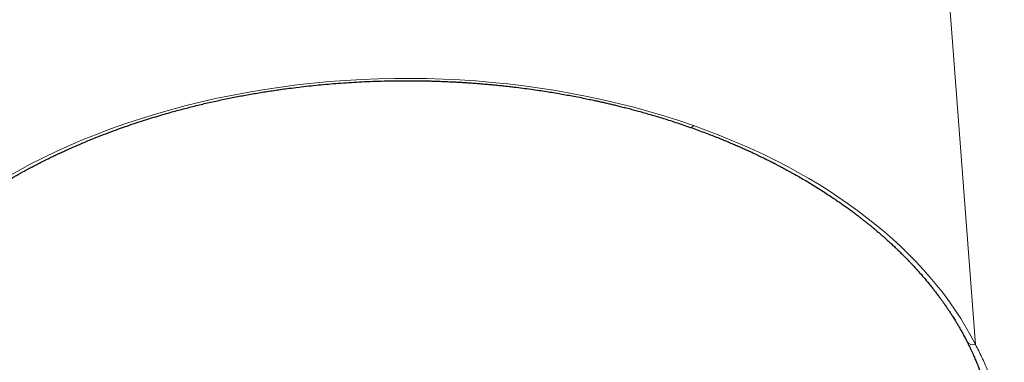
# Model space of a CAD drawing. Header units: millimetres. Extents: x 8 to 533, y 12 to 438.
# Tile 94 of 105: x 272.45 to 292.94, y 378.47 to 385.61. Entities that reach past the tile are written whole.
import ezdxf

# ---------------------------------------------------------------- set-up
doc = ezdxf.new("R2010")
doc.units = ezdxf.units.MM

msp = doc.modelspace()

# ---------------------------------------------------------------- linework, layer by layer
at = {"color": 252, "linetype": 'Continuous', "lineweight": 0}
msp.add_line((292.336, 378.843), (291.684, 387.38), dxfattribs=at)
for centre, radius, start, end in [((286.405, 383.441), 0.0749, 267.8485, 328.2612), ((292.288, 378.991), 0.155, 213.1106, 288.0605)]:
    msp.add_arc(centre, radius, start, end, dxfattribs=at)
for start_param, end_param in [(1.070796, 2.826322), (0.31527, 1.070796)]:
    msp.add_ellipse((280.499, 376.352), major_axis=(12.45, 0), ratio=0.645243, start_param=start_param, end_param=end_param, dxfattribs=at)
at = {"color": 7, "linetype": 'Continuous', "lineweight": 30}
for points, knots in [([(268.841, 378.906), (268.849, 378.92), (268.862, 378.947), (268.883, 378.987), (268.904, 379.027), (268.927, 379.069), (268.953, 379.117), (268.984, 379.172), (269.02, 379.234), (269.054, 379.291), (269.085, 379.343), (269.113, 379.389), (269.143, 379.435), (269.172, 379.481), (269.199, 379.522), (269.223, 379.559), (269.244, 379.59), (269.26, 379.615), (269.273, 379.633), (269.281, 379.644), (269.288, 379.654), (269.293, 379.662), (269.297, 379.668), (269.301, 379.673), (269.305, 379.68), (269.311, 379.688), (269.318, 379.697), (269.327, 379.71), (269.339, 379.727), (269.353, 379.748), (269.371, 379.772), (269.393, 379.803), (269.421, 379.841), (269.454, 379.885), (269.488, 379.93), (269.522, 379.974), (269.574, 380.041), (269.646, 380.131), (269.719, 380.217), (269.771, 380.278), (269.801, 380.313), (269.832, 380.348), (269.861, 380.381), (269.887, 380.41), (269.909, 380.434), (269.928, 380.456), (269.945, 380.474), (269.96, 380.49), (269.972, 380.502), (269.981, 380.513), (269.99, 380.522), (269.999, 380.532), (270.012, 380.545), (270.027, 380.561), (270.045, 380.58), (270.066, 380.602), (270.091, 380.628), (270.122, 380.66), (270.157, 380.696), (270.196, 380.735), (270.236, 380.774), (270.278, 380.815), (270.323, 380.859), (270.37, 380.903), (270.419, 380.949), (270.469, 380.994), (270.518, 381.04), (270.565, 381.081), (270.608, 381.119), (270.65, 381.156), (270.691, 381.191), (270.731, 381.225), (270.77, 381.258), (270.809, 381.291), (270.848, 381.323), (270.888, 381.355), (270.928, 381.387), (270.961, 381.413), (270.986, 381.433), (271.002, 381.447), (271.016, 381.458), (271.028, 381.467), (271.038, 381.475), (271.05, 381.484), (271.066, 381.496), (271.086, 381.512), (271.111, 381.531), (271.166, 381.572), (271.248, 381.634), (271.345, 381.704), (271.429, 381.764), (271.502, 381.815), (271.578, 381.867), (271.66, 381.923), (271.75, 381.982), (271.847, 382.045), (271.939, 382.103), (272.024, 382.155), (272.1, 382.202), (272.18, 382.25), (272.261, 382.297), (272.341, 382.343), (272.417, 382.386), (272.489, 382.426), (272.553, 382.462), (272.611, 382.493), (272.662, 382.52), (272.709, 382.545), (272.752, 382.568), (272.787, 382.586), (272.814, 382.6), (272.834, 382.61), (272.85, 382.618), (272.862, 382.624), (272.874, 382.63), (272.888, 382.638), (272.908, 382.648), (272.934, 382.661), (272.965, 382.676), (273, 382.694), (273.051, 382.719), (273.118, 382.752), (273.202, 382.792), (273.291, 382.834), (273.387, 382.878), (273.487, 382.924), (273.592, 382.97), (273.702, 383.018), (273.814, 383.065), (273.959, 383.125), (274.133, 383.194), (274.338, 383.272), (274.532, 383.343), (274.716, 383.408), (274.89, 383.466), (275.062, 383.522), (275.234, 383.576), (275.406, 383.627), (275.61, 383.686), (275.847, 383.75), (276.117, 383.819), (276.39, 383.884), (276.665, 383.944), (276.94, 384), (277.216, 384.051), (277.492, 384.098), (277.77, 384.141), (278.024, 384.176), (278.253, 384.205), (278.458, 384.228), (278.663, 384.249), (278.869, 384.268), (279.078, 384.285), (279.291, 384.3), (279.511, 384.313), (279.738, 384.323), (279.971, 384.331), (280.167, 384.335), (280.322, 384.337), (280.434, 384.338), (280.542, 384.338), (280.646, 384.338), (280.749, 384.337), (280.85, 384.335), (280.95, 384.333), (281.044, 384.331), (281.126, 384.328), (281.198, 384.326), (281.26, 384.323), (281.324, 384.321), (281.395, 384.317), (281.476, 384.313), (281.567, 384.309), (281.665, 384.303), (281.769, 384.296), (281.879, 384.288), (281.989, 384.28), (282.098, 384.271), (282.206, 384.262), (282.315, 384.251), (282.423, 384.241), (282.529, 384.23), (282.632, 384.218), (282.761, 384.203), (282.912, 384.184), (283.085, 384.161), (283.249, 384.137), (283.405, 384.114), (283.554, 384.09), (283.699, 384.065), (283.841, 384.04), (283.984, 384.013), (284.129, 383.985), (284.247, 383.961), (284.334, 383.943), (284.394, 383.93), (284.459, 383.916), (284.529, 383.9), (284.606, 383.883), (284.689, 383.864), (284.778, 383.843), (284.872, 383.82), (284.971, 383.796), (285.075, 383.769), (285.184, 383.741), (285.298, 383.71), (285.417, 383.677), (285.543, 383.641), (285.674, 383.603), (285.811, 383.562), (285.952, 383.517), (286.098, 383.47), (286.249, 383.42), (286.35, 383.384), (286.402, 383.366)], [0, 0, 0, 0, 0.003239, 0.006255, 0.009315, 0.012524, 0.015883, 0.020506, 0.025339, 0.030365, 0.033903, 0.03753, 0.041247, 0.04494, 0.048381, 0.051051, 0.053541, 0.055852, 0.056937, 0.057881, 0.058637, 0.059277, 0.059673, 0.06007, 0.060592, 0.061239, 0.062012, 0.062911, 0.064352, 0.066031, 0.067947, 0.0701, 0.073563, 0.077148, 0.08075, 0.084369, 0.088007, 0.097175, 0.106453, 0.109392, 0.112341, 0.115295, 0.118061, 0.120546, 0.122562, 0.124345, 0.125896, 0.127215, 0.128302, 0.129157, 0.129824, 0.130644, 0.131759, 0.133149, 0.13477, 0.136623, 0.138706, 0.141511, 0.144649, 0.14809, 0.151505, 0.154802, 0.158938, 0.162871, 0.1666, 0.170939, 0.174965, 0.178677, 0.182075, 0.185257, 0.188445, 0.191646, 0.194592, 0.19755, 0.200519, 0.203499, 0.206491, 0.20942, 0.21084, 0.212067, 0.213103, 0.213947, 0.214609, 0.215367, 0.216549, 0.218042, 0.219846, 0.22196, 0.22981, 0.237421, 0.24241, 0.247314, 0.252448, 0.257905, 0.263969, 0.270388, 0.277163, 0.281899, 0.286793, 0.291848, 0.297054, 0.302102, 0.306822, 0.311213, 0.315276, 0.318638, 0.321737, 0.324572, 0.327144, 0.329452, 0.330819, 0.331991, 0.332928, 0.333629, 0.334201, 0.33497, 0.336181, 0.337706, 0.339545, 0.341684, 0.343935, 0.348507, 0.353281, 0.358521, 0.363984, 0.369671, 0.375581, 0.381714, 0.388033, 0.394305, 0.405584, 0.416581, 0.427295, 0.436622, 0.445724, 0.454603, 0.463406, 0.472209, 0.481013, 0.494459, 0.507906, 0.521353, 0.534801, 0.54825, 0.561459, 0.574669, 0.587879, 0.60109, 0.610699, 0.620307, 0.629916, 0.639526, 0.649218, 0.65912, 0.669231, 0.679831, 0.690653, 0.701695, 0.706978, 0.712202, 0.717208, 0.721994, 0.72656, 0.731472, 0.736101, 0.740447, 0.744511, 0.747505, 0.750329, 0.753216, 0.756308, 0.760257, 0.764497, 0.769027, 0.773849, 0.778961, 0.784363, 0.789226, 0.794302, 0.799445, 0.804494, 0.809448, 0.814307, 0.81907, 0.827557, 0.835724, 0.843572, 0.850894, 0.857947, 0.864872, 0.871683, 0.878382, 0.88562, 0.89272, 0.895472, 0.89835, 0.901508, 0.904946, 0.908735, 0.912815, 0.917185, 0.921846, 0.926798, 0.931944, 0.937371, 0.943079, 0.949067, 0.955466, 0.962157, 0.969141, 0.976417, 0.983985, 0.991846, 1, 1, 1, 1]), ([(286.402, 383.366), (286.45, 383.349), (286.545, 383.315), (286.684, 383.264), (286.815, 383.214), (286.94, 383.165), (287.057, 383.118), (287.167, 383.073), (287.269, 383.029), (287.366, 382.988), (287.457, 382.948), (287.543, 382.909), (287.623, 382.873), (287.697, 382.838), (287.766, 382.806), (287.828, 382.776), (287.884, 382.749), (287.934, 382.725), (287.979, 382.703), (288.016, 382.684), (288.046, 382.669), (288.069, 382.658), (288.088, 382.648), (288.105, 382.639), (288.118, 382.633), (288.128, 382.627), (288.14, 382.622), (288.154, 382.614), (288.172, 382.605), (288.194, 382.594), (288.218, 382.581), (288.247, 382.566), (288.281, 382.548), (288.322, 382.526), (288.365, 382.503), (288.413, 382.477), (288.464, 382.449), (288.517, 382.42), (288.631, 382.356), (288.803, 382.257), (289.029, 382.119), (289.208, 382.005), (289.343, 381.915), (289.435, 381.853), (289.524, 381.792), (289.609, 381.732), (289.689, 381.674), (289.765, 381.619), (289.835, 381.566), (289.899, 381.518), (289.957, 381.472), (290.014, 381.428), (290.07, 381.383), (290.127, 381.337), (290.186, 381.289), (290.247, 381.238), (290.307, 381.187), (290.364, 381.138), (290.411, 381.097), (290.448, 381.064), (290.478, 381.038), (290.508, 381.01), (290.542, 380.979), (290.577, 380.947), (290.613, 380.914), (290.648, 380.88), (290.686, 380.844), (290.726, 380.806), (290.765, 380.768), (290.805, 380.728), (290.844, 380.689), (290.883, 380.65), (290.918, 380.614), (290.946, 380.585), (290.968, 380.562), (290.983, 380.547), (290.995, 380.534), (291.005, 380.523), (291.012, 380.515), (291.02, 380.506), (291.031, 380.496), (291.044, 380.481), (291.063, 380.46), (291.088, 380.434), (291.116, 380.402), (291.145, 380.37), (291.173, 380.338), (291.214, 380.292), (291.265, 380.233), (291.326, 380.16), (291.385, 380.089), (291.439, 380.02), (291.491, 379.954), (291.54, 379.89), (291.579, 379.838), (291.608, 379.798), (291.627, 379.772), (291.646, 379.746), (291.664, 379.72), (291.681, 379.697), (291.694, 379.678), (291.704, 379.664), (291.712, 379.653), (291.719, 379.642), (291.726, 379.631), (291.736, 379.617), (291.747, 379.6), (291.761, 379.58), (291.778, 379.555), (291.797, 379.526), (291.817, 379.495), (291.838, 379.463), (291.861, 379.427), (291.885, 379.389), (291.909, 379.35), (291.931, 379.314), (291.951, 379.28), (291.97, 379.249), (291.988, 379.218), (292.007, 379.185), (292.027, 379.15), (292.049, 379.111), (292.072, 379.069), (292.095, 379.026), (292.117, 378.984), (292.138, 378.944), (292.151, 378.918), (292.157, 378.906)], [0, 0, 0, 0, 0.017936, 0.035127, 0.051573, 0.067277, 0.082241, 0.096217, 0.10948, 0.122032, 0.133873, 0.145199, 0.15579, 0.165646, 0.174768, 0.183155, 0.190679, 0.197495, 0.203604, 0.20899, 0.212598, 0.215752, 0.218453, 0.220702, 0.222497, 0.223839, 0.225083, 0.227109, 0.229765, 0.232768, 0.236092, 0.239738, 0.244854, 0.250494, 0.256656, 0.263341, 0.270548, 0.278276, 0.286244, 0.319575, 0.353123, 0.386888, 0.401427, 0.415989, 0.430159, 0.443758, 0.456785, 0.469241, 0.481126, 0.49152, 0.501434, 0.510897, 0.520484, 0.530425, 0.540719, 0.55154, 0.562648, 0.573135, 0.582739, 0.588324, 0.593587, 0.599236, 0.60558, 0.612619, 0.619017, 0.625897, 0.633261, 0.641107, 0.649042, 0.656568, 0.664912, 0.672687, 0.679894, 0.68653, 0.69006, 0.693259, 0.69587, 0.697889, 0.699315, 0.700801, 0.702957, 0.705782, 0.709278, 0.715271, 0.721468, 0.727694, 0.733951, 0.740237, 0.75438, 0.768472, 0.78214, 0.795375, 0.807552, 0.819648, 0.831967, 0.836867, 0.841801, 0.84677, 0.85169, 0.85601, 0.859628, 0.862171, 0.864197, 0.865828, 0.867858, 0.870433, 0.873552, 0.877215, 0.881874, 0.887192, 0.89316, 0.899209, 0.904988, 0.912732, 0.919932, 0.926587, 0.932696, 0.93826, 0.943663, 0.94952, 0.955839, 0.962954, 0.970576, 0.978528, 0.986117, 0.993274, 1, 1, 1, 1]), ([(292.157, 378.906), (292.169, 378.883), (292.191, 378.838), (292.223, 378.772), (292.252, 378.711), (292.278, 378.654), (292.301, 378.602), (292.322, 378.554), (292.34, 378.511), (292.356, 378.473), (292.369, 378.441), (292.381, 378.411), (292.391, 378.386), (292.399, 378.364), (292.406, 378.346), (292.412, 378.331), (292.416, 378.319), (292.42, 378.31), (292.424, 378.3), (292.427, 378.291), (292.431, 378.28), (292.437, 378.263), (292.445, 378.241), (292.455, 378.215), (292.465, 378.187), (292.475, 378.157), (292.486, 378.125), (292.497, 378.092), (292.507, 378.06), (292.518, 378.027), (292.528, 377.994), (292.538, 377.961), (292.548, 377.926), (292.558, 377.891), (292.568, 377.856), (292.577, 377.823), (292.585, 377.792), (292.592, 377.766), (292.597, 377.745), (292.602, 377.728), (292.605, 377.714), (292.608, 377.701), (292.612, 377.687), (292.616, 377.669), (292.621, 377.647), (292.627, 377.62), (292.634, 377.588), (292.642, 377.551), (292.65, 377.512), (292.659, 377.466), (292.669, 377.414), (292.679, 377.355), (292.69, 377.291), (292.698, 377.235), (292.703, 377.2), (292.705, 377.188)], [0, 0, 0, 0, 0.041233, 0.079853, 0.115874, 0.149311, 0.180173, 0.208472, 0.234215, 0.255573, 0.274793, 0.29188, 0.306836, 0.319663, 0.330365, 0.338942, 0.345409, 0.350957, 0.356352, 0.361594, 0.366836, 0.377133, 0.390281, 0.406278, 0.422158, 0.440102, 0.458999, 0.477959, 0.496984, 0.516073, 0.535226, 0.554444, 0.574648, 0.594923, 0.615271, 0.635403, 0.653466, 0.669133, 0.680632, 0.690378, 0.698372, 0.704873, 0.71209, 0.723386, 0.736382, 0.750214, 0.77, 0.791231, 0.813906, 0.838168, 0.869535, 0.903619, 0.940425, 0.979884, 1, 1, 1, 1])]:
    msp.add_open_spline(points, degree=3, knots=knots, dxfattribs=at)
at = {"color": 252, "linetype": 'Continuous', "lineweight": 0}
msp.add_open_spline([(292.336, 378.843), (292.381, 378.754), (292.471, 378.576), (292.587, 378.309), (292.688, 378.041), (292.774, 377.771), (292.844, 377.498), (292.899, 377.224), (292.923, 377.039), (292.935, 376.947)], degree=3, knots=[0, 0, 0, 0, 0.143733, 0.286866, 0.429581, 0.572066, 0.714507, 0.857089, 1, 1, 1, 1], dxfattribs=at)

doc.saveas('drawing.dxf')
